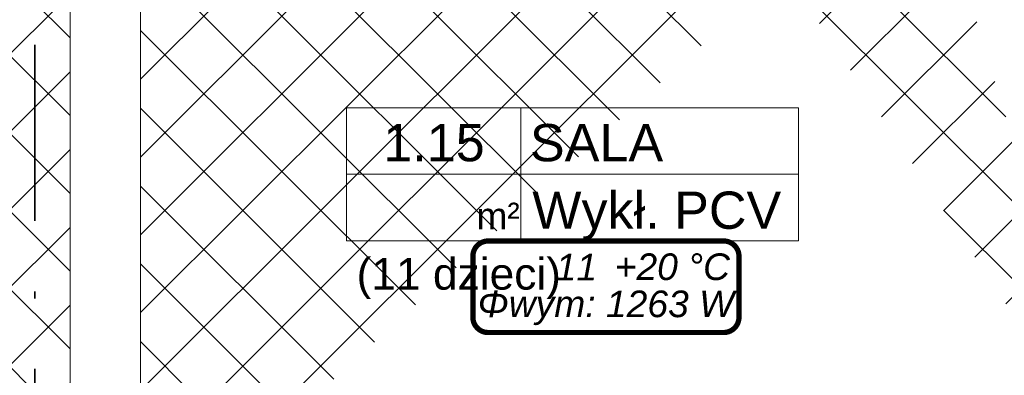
# Model space of a CAD drawing. Header units: millimetres. Extents: x 2215 to 12087, y 6991 to 11359.
# Tile 8 of 26: x 4130 to 4689, y 8483 to 8685. Entities that reach past the tile are written whole.
import ezdxf
from ezdxf.enums import TextEntityAlignment as Align
from ezdxf.lldxf.tags import DXFTag

# ---------------------------------------------------------------- set-up
doc = ezdxf.new("R2010")
doc.units = ezdxf.units.MM
doc.linetypes.add('Kropki i Kreski', pattern=[919.9999999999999, 500, -200, 20.00000000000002, -199.9999999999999])
doc.layers.add('A_opisy', color=81, linetype='Continuous', lineweight=13)
doc.layers.add('A_ściany istniejące hatch', color=82, linetype='Continuous', lineweight=9)
doc.layers.add('A_zakres opracowania', color=7, linetype='Continuous', lineweight=70, true_color=0xe00038)
doc.layers.add('IS_Text_Konstrukcji', color=7, linetype='Continuous')
doc.layers.add('Konstrukcja - Ściany zew', color=7, linetype='Continuous')
doc.styles.get("Standard").update_dxf_attribs({"font": 'arial.ttf'})
tags = doc.linetypes.add('SOLID', pattern=[10, 10, 0]).pattern_tags.tags
tags[6:7] = [DXFTag(74, 4), DXFTag(75, 0), DXFTag(340, '0'), DXFTag(46, 0.0), DXFTag(50, 0.0), DXFTag(44, 0.0), DXFTag(45, 0.0)]
tags[4:5] = [DXFTag(74, 4), DXFTag(75, 0), DXFTag(340, '0'), DXFTag(46, 0.0), DXFTag(50, 0.0), DXFTag(44, 0.0), DXFTag(45, 0.0)]

# ---------------------------------------------------------------- blocks, each defined once
blk = doc.blocks.new('*U124')
blk.add_line((63.8127706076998, 50), (63.8127706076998, 0))
for points in [[(168.0988622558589, 25), (-1.608218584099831, 25), (-1.608218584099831, 50), (168.0988622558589, 50)], [(63.8127706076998, 0), (-1.608218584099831, 0), (-1.608218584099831, 50), (63.8127706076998, 50)], [(-1.608218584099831, 3.552713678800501e-15), (168.0988622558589, 1.07502772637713e-15), (168.0988622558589, 25), (-1.608218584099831, 25)]]:
    blk.add_lwpolyline(points, close=True)
at = {"insert": (47.18280978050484, 14.32589765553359), "char_height": 10, "attachment_point": 1}
blk.add_mtext_dynamic_manual_height_columns('m²', width=64.84177150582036, gutter_width=75, heights=[0], dxfattribs=at)
blk.add_attdef('NR', text='', height=14).set_placement((31.27604232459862, 36.87371778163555), align=Align.MIDDLE_CENTER)
for tag, p in [('NAZWA_POM.', (67.27913792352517, 36.87371778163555)), ('WYKOŃCZENIE', (68.17839194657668, 11.49736833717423))]:
    blk.add_attdef(tag, text='', height=14).set_placement(p, align=Align.MIDDLE_LEFT)
blk.add_attdef('POW', text='', height=14).set_placement((41.48388954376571, 11.50248429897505), align=Align.MIDDLE_RIGHT)

msp = doc.modelspace()

# ---------------------------------------------------------------- hatches: boundary and pattern name
at = {"layer": 'A_ściany istniejące hatch', "lineweight": 13, "true_color": 0x000000}
h = msp.add_hatch(dxfattribs=at)
h.set_pattern_fill('NET', color=18, scale=250, angle=45)
h.set_pattern_definition([(45, (37623.19275181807, 4864.106082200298), (-22.09708691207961, 22.09708691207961), []), (135, (37623.19275181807, 4864.106082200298), (-22.09708691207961, -22.09708691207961), [])])
h.paths.add_polyline_path([(5636.561703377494, 10020.42952679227), (5678.561703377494, 10020.42952397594), (5678.561703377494, 9758.429524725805), (5888.561703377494, 9758.429524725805), (5888.561703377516, 9716.429524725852), (5636.561703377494, 9716.429524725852)], flags=16)
h.paths.add_polyline_path([(6230.563354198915, 9744.429524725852), (6230.563354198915, 9684.429524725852), (6110.561703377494, 9684.429524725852), (6110.561703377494, 9524.429524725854), (6050.561703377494, 9524.429524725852), (6050.561703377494, 9716.429524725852), (6008.561703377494, 9716.429524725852), (6008.561703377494, 9758.429524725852), (6012.561703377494, 9758.429524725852), (6012.561703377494, 10417.42952472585), (5678.561703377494, 10417.42952472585), (5678.561703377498, 10371.42952472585), (5636.561703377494, 10371.42952472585), (5636.561703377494, 10461.42952472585), (6094.561703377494, 10461.42952472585), (6094.561700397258, 10417.42952472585), (6056.561703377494, 10417.42952472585), (6056.561703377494, 9744.429524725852)], flags=17)
h.paths.add_polyline_path([(6834.561703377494, 9744.429524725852), (6976.561703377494, 9744.429524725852), (6976.561703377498, 9806.429524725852), (7020.561703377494, 9806.429524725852), (7020.561703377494, 9521.429527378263), (6960.561703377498, 9521.429527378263), (6960.561703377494, 9684.429524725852), (6834.561703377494, 9684.429524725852)], flags=17)
h.paths.add_polyline_path([(6877.561703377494, 8864.429524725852), (6960.561703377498, 8864.429524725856), (6960.561703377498, 8979.429527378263), (7020.561703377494, 8979.429527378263), (7020.561703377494, 8806.429524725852), (6960.561703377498, 8806.429524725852), (6960.561703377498, 8839.429524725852), (6877.561703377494, 8839.429524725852)], flags=17)
h.paths.add_polyline_path([(6520.561703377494, 9434.429524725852), (6550.561703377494, 9434.429524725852), (6550.561703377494, 9404.429524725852), (6520.561703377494, 9404.429524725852)], flags=17)
h.paths.add_polyline_path([(6520.561703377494, 9140.429524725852), (6550.561703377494, 9140.429524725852), (6550.561703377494, 9170.429524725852), (6520.561703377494, 9170.429524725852)], flags=17)
h.paths.add_polyline_path([(6032.561703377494, 7594.429524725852), (6092.561703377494, 7594.429524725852), (6092.561703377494, 7434.429524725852), (6330.561703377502, 7434.429524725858), (6330.561703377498, 7614.429524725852), (6390.561703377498, 7614.429524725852), (6390.561703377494, 7434.429524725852), (6960.561703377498, 7434.429524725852), (6960.561703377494, 7584.429524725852), (7020.561703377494, 7584.429524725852), (7020.561703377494, 7374.429524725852), (6032.561703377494, 7374.429524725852)])
h.paths.add_polyline_path([(3550.561707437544, 10744.42952472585), (3763.561703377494, 10744.42952707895), (3763.56169834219, 10838.46374156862), (3788.561700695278, 10838.46373539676), (3788.561700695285, 10719.42952472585), (3550.561707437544, 10719.42952472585)], flags=17)
h.paths.add_polyline_path([(4183.561703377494, 10718.77503507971), (4218.561703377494, 10718.77503507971), (4218.561703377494, 10838.46373539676), (4183.561703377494, 10838.46373539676)], flags=17)
h.paths.add_polyline_path([(4473.561703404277, 8894.429524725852), (4543.561691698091, 8894.429524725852), (4543.561691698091, 8834.429524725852), (4473.561703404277, 8834.429524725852)], flags=17)
h.paths.add_polyline_path([(4883.56170340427, 8894.429524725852), (4953.56170340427, 8894.429524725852), (4953.56170340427, 8834.429524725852), (4883.56170340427, 8834.429524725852)], flags=17)
h.paths.add_polyline_path([(5324.561703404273, 8894.429524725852), (5392.561691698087, 8894.429524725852), (5392.561691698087, 8834.429524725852), (5324.561703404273, 8834.429524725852)], flags=17)
h.paths.add_polyline_path([(5527.56170340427, 8894.429524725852), (5608.561691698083, 8894.429524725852), (5608.561691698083, 8834.429524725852), (5527.56170340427, 8834.429524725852)], flags=17)
h.paths.add_polyline_path([(6110.561703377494, 9394.42952066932), (6050.561703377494, 9394.42952066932), (6050.561703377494, 9318.429524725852), (6110.561703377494, 9318.429524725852)], flags=17)
h.paths.add_polyline_path([(5678.561703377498, 10241.42952249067), (5636.561703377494, 10241.42952249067), (5636.561703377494, 10150.42952621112), (5678.561703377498, 10150.42952621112)], flags=16)
h.paths.add_polyline_path([(6224.561703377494, 10461.42952472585), (6358.561703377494, 10461.42952472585), (6358.561703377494, 10417.42952472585), (6224.561703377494, 10417.42952472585)], flags=17)
h.paths.add_polyline_path([(6976.561703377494, 10141.42952673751), (7020.561703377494, 10141.42952673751), (7020.561703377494, 10216.42952472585), (6976.561703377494, 10216.42952472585)], flags=17)
h.paths.add_polyline_path([(6976.561703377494, 9936.429524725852), (7020.561703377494, 9936.429524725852), (7020.561703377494, 10011.42952472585), (6976.561703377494, 10011.42952472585)], flags=17)
h.paths.add_polyline_path([(6960.561703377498, 9315.429529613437), (7020.561703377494, 9315.429529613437), (7020.561703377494, 9391.429527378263), (6960.561703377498, 9391.429527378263)], flags=17)
h.paths.add_polyline_path([(6960.561703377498, 9109.429529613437), (7020.561703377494, 9109.429529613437), (7020.561703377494, 9185.429527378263), (6960.561703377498, 9185.429527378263)], flags=17)
h.paths.add_polyline_path([(6960.561703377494, 8601.42952696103), (7020.561703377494, 8601.42952696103), (7020.561703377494, 8676.429524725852), (6960.561703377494, 8676.429524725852)], flags=17)
h.paths.add_polyline_path([(6960.561703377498, 8396.429526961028), (7020.561703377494, 8396.429526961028), (7020.561703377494, 8471.429524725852), (6960.561703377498, 8471.429524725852)], flags=17)
h.paths.add_polyline_path([(6960.561703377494, 7924.429526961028), (7020.561703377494, 7924.429526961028), (7020.561703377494, 7994.429524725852), (6960.561703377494, 7994.429524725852)], flags=17)
h.paths.add_polyline_path([(7020.561703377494, 7719.429524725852), (6960.561703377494, 7719.429524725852), (6960.561703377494, 7789.429524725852), (7020.561703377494, 7789.429524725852)], flags=17)
h.paths.add_polyline_path([(5735.561703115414, 7834.429524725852), (5805.561703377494, 7834.429524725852), (5805.561703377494, 7774.429524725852), (5735.561703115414, 7774.429524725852)], flags=17)
h.paths.add_polyline_path([(5530.561703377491, 7774.429524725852), (5600.561703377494, 7774.429524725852), (5600.561703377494, 7834.429524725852), (5530.561703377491, 7834.429524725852)], flags=17)
h.paths.add_polyline_path([(5325.561703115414, 7834.429524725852), (5395.561703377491, 7834.429524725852), (5395.561703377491, 7774.429524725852), (5325.561703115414, 7774.429524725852)], flags=17)
h.paths.add_polyline_path([(5068.561703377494, 7774.429524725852), (5190.561691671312, 7774.429524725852), (5190.561691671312, 7834.429524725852), (5068.561703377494, 7834.429524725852)], flags=17)
h.paths.add_polyline_path([(4863.561703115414, 7834.429524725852), (4933.561703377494, 7834.429524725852), (4933.561703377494, 7774.429524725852), (4863.561703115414, 7774.429524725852)], flags=17)
h.paths.add_polyline_path([(4658.561703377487, 7774.429524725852), (4728.561703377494, 7774.429524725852), (4728.561703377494, 7834.429524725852), (4658.561703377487, 7834.429524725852)], flags=17)
h.paths.add_polyline_path([(4453.561703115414, 7834.429524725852), (4523.561703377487, 7834.429524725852), (4523.561703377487, 7774.429524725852), (4453.561703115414, 7774.429524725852)], flags=17)
h.paths.add_polyline_path([(6342.561703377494, 7834.429524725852), (6256.061703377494, 7834.429524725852), (6256.077114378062, 7774.429524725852), (6330.561703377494, 7774.429524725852), (6330.561703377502, 7724.429524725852), (6390.561703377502, 7724.429524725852), (6390.561703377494, 7967.929524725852), (6342.561703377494, 7967.929524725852)], flags=17)
h.paths.add_polyline_path([(6146.061703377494, 7834.429524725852), (6146.077114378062, 7774.429524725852), (6092.561703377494, 7774.429524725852), (6092.561703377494, 7734.429524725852), (6032.561703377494, 7734.429524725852), (6032.561703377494, 7774.429524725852), (5940.561703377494, 7774.429524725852), (5940.561703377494, 7834.429524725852)], flags=17)
h.paths.add_polyline_path([(4158.561703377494, 7728.429524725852), (4218.561703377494, 7728.429524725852), (4218.561703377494, 7774.429524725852), (4318.561703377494, 7774.429524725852), (4318.561691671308, 7834.429524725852), (4158.561703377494, 7834.429524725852)], flags=17)
h.paths.add_polyline_path([(5948.56170340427, 8894.429524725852), (6050.561703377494, 8894.429524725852), (6050.561703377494, 9188.429524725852), (6110.561703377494, 9188.429520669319), (6110.561703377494, 8864.429524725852), (6127.561703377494, 8864.429524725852), (6127.561703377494, 8839.429524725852), (6110.561703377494, 8839.429524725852), (6110.561703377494, 8484.429524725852), (6137.561703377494, 8484.429524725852), (6137.561703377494, 8404.429524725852), (6110.561703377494, 8404.429524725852), (6110.561703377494, 8184.429524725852), (5935.061703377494, 8184.429524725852), (5935.061703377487, 8232.429524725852), (6070.561703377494, 8232.429524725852), (6070.561703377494, 8834.429524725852), (5948.56170314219, 8834.429524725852)], flags=17)
h.paths.add_polyline_path([(5743.56170340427, 8894.429524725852), (5813.56170340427, 8894.429524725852), (5813.56170340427, 8834.429524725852), (5780.561703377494, 8834.429524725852), (5780.561703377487, 8668.429524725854), (5748.561703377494, 8668.429528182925), (5748.561703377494, 8834.429524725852), (5743.561703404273, 8834.429524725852)], flags=17)
h.paths.add_polyline_path([(5501.561703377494, 8232.429524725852), (5748.561703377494, 8232.429524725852), (5748.561703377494, 8382.429530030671), (5780.561703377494, 8382.429526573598), (5780.56170337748, 8232.429524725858), (5825.061703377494, 8232.429524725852), (5825.061703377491, 8184.429524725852), (5501.561703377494, 8184.429524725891)], flags=17)
h.paths.add_polyline_path([(4512.561703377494, 8232.429524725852), (4512.561703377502, 8184.429524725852), (4752.561703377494, 8184.429524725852), (4752.561703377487, 8232.429524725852), (4748.56170340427, 8232.429524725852), (4748.56170340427, 8324.429524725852), (4720.56170340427, 8324.429524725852), (4720.561703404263, 8232.429524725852)], flags=17)
h.paths.add_polyline_path([(4158.561703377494, 8925.429524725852), (4218.561703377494, 8925.429524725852), (4218.561703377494, 8894.429524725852), (4338.561703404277, 8894.429524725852), (4338.561691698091, 8834.429524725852), (4198.561703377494, 8834.429524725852), (4198.561703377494, 8232.429524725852), (4402.561703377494, 8232.429524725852), (4402.561703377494, 8184.429524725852), (4158.561703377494, 8184.429524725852)], flags=17)
h.paths.add_polyline_path([(4218.561703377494, 9221.844599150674), (4158.561703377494, 9221.844599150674), (4158.561703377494, 9065.429535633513), (4218.561703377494, 9065.429535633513)], flags=17)
h.paths.add_polyline_path([(4218.561703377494, 9436.403087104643), (4158.561703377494, 9436.403087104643), (4158.561703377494, 9356.844601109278), (4218.561703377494, 9356.844601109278)], flags=17)
h.paths.add_polyline_path([(4218.561703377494, 9651.429524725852), (4158.561703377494, 9651.429524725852), (4158.561703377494, 9571.403096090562), (4218.561703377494, 9571.403096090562)], flags=17)
h.paths.add_polyline_path([(4218.561703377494, 9971.429524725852), (4158.561703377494, 9971.429524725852), (4158.561703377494, 9786.429524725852), (4218.561703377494, 9786.429524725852)], flags=17)
h.paths.add_polyline_path([(4218.561703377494, 10176.42952472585), (4158.561703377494, 10176.42952472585), (4158.561703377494, 10106.42953754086), (4218.561703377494, 10106.42953754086)], flags=17)
h.paths.add_polyline_path([(4218.561703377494, 10391.42952472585), (4158.561703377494, 10391.42952472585), (4158.561703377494, 10311.42952472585), (4218.561703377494, 10311.42952472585)], flags=17)
h.paths.add_polyline_path([(3168.561703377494, 10116.54587023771), (3108.561703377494, 10116.54587023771), (3108.561703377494, 10186.52585426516), (3168.561703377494, 10186.52585426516), (3168.561703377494, 10188.42952472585), (3628.561703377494, 10188.42952472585), (3628.561703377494, 10178.42952472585), (3597.461703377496, 10178.42952472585), (3597.461703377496, 10102.42952472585), (3582.461703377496, 10102.42952472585), (3582.461703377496, 10178.42952472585), (3326.561703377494, 10178.42952472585), (3326.561703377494, 10163.42636947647), (3319.561703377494, 10163.42636947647), (3319.561703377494, 10178.42952472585), (3168.561703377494, 10178.42952472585)])
h.paths.add_polyline_path([(3168.561703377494, 10061.42952472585), (3168.561703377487, 10068.42952472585), (3319.561703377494, 10068.42952472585), (3319.561703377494, 10073.42637020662), (3326.561703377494, 10073.42637020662), (3326.561703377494, 10050.94845653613), (3319.561703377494, 10050.94845601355), (3319.561703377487, 10061.42952472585)], flags=17)
h.paths.add_polyline_path([(3108.561703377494, 9981.545870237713), (3168.561703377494, 9981.545870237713), (3168.561703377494, 9951.429524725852), (3319.561703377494, 9951.429524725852), (3319.561703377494, 9960.94845674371), (3326.561703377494, 9960.94845674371), (3326.561703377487, 9951.429524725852), (3582.461703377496, 9951.429524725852), (3582.461703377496, 10007.42952472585), (3597.461703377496, 10007.42952472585), (3597.461703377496, 9951.429524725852), (3625.561703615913, 9951.429524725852), (3625.561703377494, 9936.429524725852), (3168.561703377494, 9936.429524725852), (3168.561703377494, 9911.065886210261), (3108.561703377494, 9911.065886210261)])
h.paths.add_polyline_path([(3108.561703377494, 9781.065886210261), (3168.561703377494, 9781.065886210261), (3168.561703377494, 9736.429524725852), (3760.561703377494, 9736.429524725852), (3760.561703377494, 9753.694879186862), (3808.561703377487, 9753.694879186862), (3808.561703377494, 9424.428694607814), (3760.561703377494, 9424.428694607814), (3760.561703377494, 9696.429524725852), (3168.561703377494, 9696.429524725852), (3168.561703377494, 9618.558378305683), (3108.561703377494, 9618.558378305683)])
h.paths.add_polyline_path([(3108.561703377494, 9278.57839427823), (3168.561703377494, 9278.57839427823), (3168.561703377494, 9256.429524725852), (3760.561703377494, 9256.429524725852), (3760.561703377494, 9314.428694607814), (3808.561703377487, 9314.428694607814), (3808.561703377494, 8917.428694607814), (3760.561703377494, 8917.428694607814), (3760.561703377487, 9231.429524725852), (3168.561703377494, 9231.429524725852), (3168.561703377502, 9208.362109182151), (3108.561703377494, 9208.362109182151)])
h.paths.add_polyline_path([(3108.561703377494, 8864.231440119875), (3168.561703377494, 8864.231440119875), (3168.561703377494, 8794.429524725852), (3760.561703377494, 8794.429524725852), (3760.561703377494, 8807.428694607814), (3808.561703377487, 8807.428694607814), (3808.561703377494, 8748.790455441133), (3760.561703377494, 8748.790455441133), (3760.561703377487, 8751.429524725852), (3168.561703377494, 8751.429524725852), (3168.561703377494, 8699.231440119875), (3108.561703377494, 8699.231440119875)])
h.paths.add_polyline_path([(3108.561703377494, 8564.231440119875), (3168.561703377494, 8564.231440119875), (3168.561703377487, 8509.649263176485), (3227.561703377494, 8509.649263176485), (3227.561703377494, 8651.346943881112), (3236.925484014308, 8651.346943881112), (3236.925482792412, 8645.346943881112), (3233.561703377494, 8645.346943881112), (3233.561703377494, 8509.649263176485), (3330.561703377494, 8509.649263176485), (3330.561703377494, 8645.346943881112), (3325.925482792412, 8645.346943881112), (3325.925482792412, 8651.346943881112), (3341.106911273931, 8651.346943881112), (3341.106911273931, 8645.346943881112), (3336.561703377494, 8645.346943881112), (3336.561703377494, 8509.649263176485), (3433.561703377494, 8509.649263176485), (3433.561703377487, 8645.346943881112), (3430.106911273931, 8645.346943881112), (3430.106910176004, 8651.346943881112), (3439.561703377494, 8651.346943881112), (3439.561703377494, 8616.346943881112), (3443.733391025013, 8616.346943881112), (3443.733391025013, 8610.346943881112), (3439.561703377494, 8610.346943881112), (3439.561703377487, 8509.649263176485), (3607.561703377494, 8509.649263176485), (3607.561703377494, 8610.346943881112), (3532.73339317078, 8610.346943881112), (3532.73339217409, 8616.346943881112), (3613.561703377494, 8616.346943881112), (3613.561703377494, 8509.649263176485), (3760.561703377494, 8509.649263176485), (3760.561703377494, 8638.790455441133), (3808.561703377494, 8638.790455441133), (3808.561703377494, 8491.935586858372), (3760.561703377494, 8491.935586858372), (3760.561703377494, 8494.649263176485), (3613.561703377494, 8494.649263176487), (3613.561703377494, 8452.349261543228), (3607.561703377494, 8452.349263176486), (3607.561703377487, 8494.649263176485), (3168.561703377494, 8494.649263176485), (3108.561703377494, 8494.649263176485)])
h.paths.add_polyline_path([(3108.561703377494, 9413.57839427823), (3168.561703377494, 9413.57839427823), (3168.561703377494, 9483.558378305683), (3108.561703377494, 9483.558378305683)])
h.paths.add_polyline_path([(3108.561703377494, 8999.231440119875), (3168.561703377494, 8999.231440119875), (3168.561703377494, 9073.362109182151), (3108.561703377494, 9073.362109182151)], flags=17)
h.paths.add_polyline_path([(3108.561703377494, 8289.669279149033), (3168.561703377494, 8289.669279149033), (3168.561703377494, 8359.649263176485), (3108.561703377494, 8359.649263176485)], flags=17)
h.paths.add_polyline_path([(3108.561703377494, 8084.689295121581), (3108.561703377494, 8154.669279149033), (3168.561703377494, 8154.669279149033), (3168.561703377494, 8144.669279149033), (3215.561703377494, 8144.669279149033), (3215.561703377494, 8315.649279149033), (3226.772422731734, 8315.649279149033), (3226.772422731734, 8309.649279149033), (3221.561703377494, 8309.649279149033), (3221.561703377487, 8144.669279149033), (3320.561703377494, 8144.669279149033), (3320.561703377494, 8309.649279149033), (3315.772425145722, 8309.649279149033), (3315.772425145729, 8315.649279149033), (3331.073562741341, 8315.649279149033), (3331.073562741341, 8309.649279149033), (3326.561703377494, 8309.649279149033), (3326.561703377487, 8144.669279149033), (3423.561703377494, 8144.669279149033), (3423.561703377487, 8309.649279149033), (3420.073564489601, 8309.649279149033), (3420.073561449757, 8315.649279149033), (3434.10690999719, 8315.649279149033), (3434.106911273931, 8309.649279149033), (3429.561703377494, 8309.649279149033), (3429.561703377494, 8144.669279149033), (3526.561703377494, 8144.669279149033), (3526.561703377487, 8309.649279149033), (3523.106911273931, 8309.649279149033), (3523.106911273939, 8315.649279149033), (3526.561703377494, 8315.649279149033), (3526.561703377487, 8359.649263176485), (3607.561703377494, 8359.649263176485), (3607.561703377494, 8363.349262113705), (3613.561703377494, 8363.349262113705), (3613.561703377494, 8349.321729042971), (3607.561703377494, 8349.321729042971), (3607.561703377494, 8353.649263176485), (3532.561703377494, 8353.649263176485), (3532.561703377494, 8144.669279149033), (3607.561703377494, 8144.669279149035), (3607.561703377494, 8260.321724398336), (3613.561703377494, 8260.321726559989), (3613.561703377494, 8144.669279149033), (3760.561703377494, 8144.669279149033), (3760.561703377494, 8381.935586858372), (3808.561703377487, 8381.93558685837), (3808.561703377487, 7948.129524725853), (3760.561703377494, 7948.129524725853), (3760.561703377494, 8129.669279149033), (3613.561703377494, 8129.669279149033), (3613.561703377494, 8032.159770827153), (3607.561703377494, 8032.159770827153), (3607.561703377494, 8129.669279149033), (3532.561703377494, 8129.669279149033), (3532.561703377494, 7936.829524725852), (3607.561703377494, 7936.829524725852), (3607.561703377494, 7943.159770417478), (3613.561703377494, 7943.159770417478), (3613.561703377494, 7927.129525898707), (3607.561703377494, 7927.129524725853), (3607.561703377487, 7930.829524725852), (3526.561703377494, 7930.829524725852), (3526.561703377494, 8004.429524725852), (3523.106911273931, 8004.429524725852), (3523.106911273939, 8010.429524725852), (3526.561703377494, 8010.429524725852), (3526.561703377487, 8129.669279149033), (3429.561703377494, 8129.669279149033), (3429.561703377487, 8010.429524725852), (3434.106910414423, 8010.429524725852), (3434.106911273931, 8004.429524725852), (3420.073562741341, 8004.429524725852), (3420.073564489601, 8010.429524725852), (3423.561703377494, 8010.429524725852), (3423.561703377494, 8129.669279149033), (3326.561703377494, 8129.669279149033), (3326.561703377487, 8010.429524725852), (3331.073562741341, 8010.429524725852), (3331.073562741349, 8004.429524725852), (3315.772424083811, 8004.429524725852), (3315.772425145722, 8010.429524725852), (3320.561703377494, 8010.429524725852), (3320.561703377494, 8129.669279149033), (3221.561703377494, 8129.669279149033), (3221.561703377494, 8010.429524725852), (3226.772424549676, 8010.429524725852), (3226.772422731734, 8004.429524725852), (3215.561703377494, 8004.429524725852), (3215.561703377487, 8129.669279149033), (3168.561703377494, 8129.669279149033), (3168.561703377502, 8084.689295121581)])
h.paths.add_polyline_path([(3228.561703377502, 7693.429524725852), (3168.561703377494, 7693.429524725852), (3168.561703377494, 7774.429524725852), (3108.561703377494, 7774.429524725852), (3108.561703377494, 7949.689295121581), (3168.561703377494, 7949.689295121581), (3168.561703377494, 7834.429524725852), (3607.561703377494, 7834.429524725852), (3607.561703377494, 7838.129524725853), (3613.561703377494, 7838.12952596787), (3613.561703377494, 7834.429524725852), (3760.561703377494, 7834.429524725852), (3760.561703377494, 7838.129524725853), (3808.561703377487, 7838.129524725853), (3808.561703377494, 7783.429525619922), (3783.561703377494, 7783.429524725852), (3783.561703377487, 7794.429524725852), (3613.561703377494, 7794.429524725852), (3613.561703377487, 7789.689295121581), (3607.561703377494, 7789.689295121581), (3607.561703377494, 7794.429524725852), (3423.561703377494, 7794.429524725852), (3423.561703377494, 7754.176359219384), (3398.561703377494, 7754.176359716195), (3398.561703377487, 7794.429524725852), (3228.561703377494, 7794.429524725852)])
h.paths.add_polyline_path([(3228.561703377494, 7444.429524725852), (3228.561703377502, 7483.429524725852), (3168.561703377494, 7483.429524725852), (3168.561703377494, 7384.429524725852), (4218.561703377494, 7384.429524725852), (4218.561703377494, 7588.429524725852), (4158.561703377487, 7588.429524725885), (4158.561703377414, 7444.429524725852)])
edge = h.paths.add_edge_path()
edge.add_line((6488.561703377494, 10461.42952472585), (6488.561699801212, 10417.42952472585))
edge.add_line((6488.561699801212, 10417.42952472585), (6526.561703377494, 10417.42952472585))
edge.add_line((6526.561703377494, 10417.42952472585), (6526.561703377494, 10267.42952472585))
edge.add_line((6526.561703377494, 10267.42952472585), (6553.561703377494, 10267.42952472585))
edge.add_line((6553.561703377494, 10267.42952472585), (6553.561703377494, 10417.42952472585))
edge.add_line((6553.561703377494, 10417.42952472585), (6976.561703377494, 10417.42952472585))
edge.add_line((6976.561703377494, 10417.42952472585), (6976.561703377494, 10346.42952298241))
edge.add_line((6976.561703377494, 10346.42952298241), (7020.561703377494, 10346.42952472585))
edge.add_line((7020.561703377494, 10346.42952472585), (7020.561703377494, 10461.42952472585))
edge.add_line((7020.561703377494, 10461.42952472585), (6488.561703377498, 10461.42956796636))
edge.add_line((3153.561703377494, 10838.46374156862), (3188.561703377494, 10838.46374156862))
edge.add_line((3188.561703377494, 10838.46374156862), (3188.561710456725, 10744.42952707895))
edge.add_line((3188.561710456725, 10744.42952707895), (3370.561703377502, 10744.42952707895))
edge.add_line((3370.561703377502, 10744.42952707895), (3370.5617075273, 10719.42952472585))
edge.add_line((3370.5617075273, 10719.42952472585), (3153.561703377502, 10719.42952472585))
edge.add_line((3153.561703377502, 10719.42952472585), (3153.561703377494, 10838.46373539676))
edge.add_line((4748.56170340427, 8434.429524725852), (4720.56170340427, 8434.429524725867))
edge.add_line((4720.56170340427, 8434.429524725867), (4720.561703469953, 8719.429524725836))
edge.add_line((4720.561703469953, 8719.429524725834), (4748.561703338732, 8719.429524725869))
edge.add_line((4748.561703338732, 8719.42952472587), (4748.561703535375, 8639.448574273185))
edge.add_line((4748.561703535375, 8639.448574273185), (4748.561703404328, 8547.820967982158))
edge.add_line((4748.561703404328, 8547.820967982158), (4748.561703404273, 8444.429524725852))
edge.add_line((4748.561703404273, 8444.429524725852), (4748.561691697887, 8434.429524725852))
edge.add_line((4058.561703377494, 10716.42952472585), (4218.561703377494, 10716.42952472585))
edge.add_line((4218.561703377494, 10716.42952472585), (4218.561703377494, 10526.42952472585))
edge.add_line((4218.561703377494, 10526.42952472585), (4158.561703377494, 10526.42952472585))
edge.add_line((4158.561703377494, 10526.42952472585), (4158.561703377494, 10656.42952472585))
edge.add_line((4158.561703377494, 10656.42952472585), (4058.561703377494, 10656.42952472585))
edge.add_line((4058.561703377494, 10656.42952472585), (4058.561701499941, 10716.42952472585))
edge.add_line((3550.561709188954, 10716.42952472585), (3908.561703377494, 10716.42952472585))
edge.add_line((3908.561703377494, 10716.42952472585), (3908.561703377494, 10656.42952472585))
edge.add_line((3908.561703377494, 10656.42952472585), (3808.561703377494, 10656.42952472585))
edge.add_line((3808.561703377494, 10656.42952472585), (3808.561703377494, 9863.694879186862))
edge.add_line((3808.561703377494, 9863.694879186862), (3760.561703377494, 9863.694879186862))
edge.add_line((3760.561703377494, 9863.694879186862), (3760.561703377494, 9936.429524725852))
edge.add_line((3760.561703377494, 9936.429524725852), (3720.561706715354, 9936.429524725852))
edge.add_line((3720.561706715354, 9936.429524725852), (3720.561703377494, 9951.429524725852))
edge.add_line((3720.561703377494, 9951.429524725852), (3760.561703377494, 9951.429524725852))
edge.add_line((3760.561703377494, 9951.429524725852), (3760.561703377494, 10656.42952472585))
edge.add_line((3760.561703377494, 10656.42952472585), (3550.561708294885, 10656.42952472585))
edge.add_line((3550.561708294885, 10656.42952472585), (3550.561703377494, 10716.42952472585))
edge.add_line((3398.561703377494, 7654.176359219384), (3423.561703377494, 7654.176358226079))
edge.add_line((3423.561703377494, 7654.176358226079), (3423.561703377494, 7619.429524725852))
edge.add_line((3423.561703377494, 7619.429524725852), (3783.561703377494, 7619.429524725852))
edge.add_line((3783.561703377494, 7619.429524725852), (3783.561703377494, 7685.461691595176))
edge.add_line((3783.561703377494, 7685.461691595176), (3808.561703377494, 7685.461691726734))
edge.add_line((3808.561703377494, 7685.461691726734), (3808.561703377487, 7614.429524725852))
edge.add_line((3808.561703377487, 7614.429524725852), (3478.561703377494, 7614.429524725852))
edge.add_line((3478.561703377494, 7614.429524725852), (3478.561703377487, 7594.429524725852))
edge.add_line((3478.561703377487, 7594.429524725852), (3398.561703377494, 7594.429524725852))
edge.add_line((3398.561703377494, 7594.429524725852), (3398.56170575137, 7654.176359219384))
h.paths.add_polyline_path([(5178.561703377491, 8719.429524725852), (5138.561703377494, 8719.429524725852), (5138.561703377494, 8232.429524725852), (4862.561703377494, 8232.429524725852), (4862.561703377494, 8184.429524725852), (5391.561703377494, 8184.429524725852), (5391.561703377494, 8232.429524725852), (5178.561703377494, 8232.429524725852)], flags=17)
h.paths.add_polyline_path([(5138.561703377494, 8819.429524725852), (5178.561703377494, 8819.429524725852), (5178.561703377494, 8834.429524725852), (5189.561703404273, 8834.429524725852), (5189.561703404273, 8894.429524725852), (5088.56170340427, 8894.429524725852), (5088.561703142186, 8834.429524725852), (5138.561703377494, 8834.429524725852)], flags=17)
h.paths.add_polyline_path([(6659.561702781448, 9684.429524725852), (6405.563354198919, 9684.429524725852), (6405.563357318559, 9744.429524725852), (6526.561703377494, 9744.429524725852), (6526.561703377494, 9817.42952849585), (6553.561703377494, 9817.42952849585), (6553.561703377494, 9744.429524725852), (6659.561702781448, 9744.429524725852)], flags=17)
h.paths.add_polyline_path([(6448.05788607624, 8441.429524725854), (6458.057886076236, 8441.429524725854), (6458.057886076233, 8456.429524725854), (6448.057886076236, 8456.429524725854)], flags=17)
h.paths.add_polyline_path([(6538.057886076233, 8613.429524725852), (6553.057886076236, 8613.429524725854), (6553.057886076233, 8839.429524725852), (6593.561703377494, 8839.429524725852), (6593.561707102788, 8864.429524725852), (6237.561703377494, 8864.429524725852), (6237.561703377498, 8839.429524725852), (6298.561703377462, 8839.42952472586), (6298.561703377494, 8613.429524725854), (6316.561703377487, 8613.429524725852), (6316.561703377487, 8623.429524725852), (6308.561703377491, 8623.429524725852), (6308.561703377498, 8839.429524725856), (6448.057886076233, 8839.429524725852), (6448.057886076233, 8623.429524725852), (6401.561702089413, 8623.429524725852), (6401.561702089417, 8613.429524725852), (6463.057887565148, 8613.429524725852), (6463.057887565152, 8623.429524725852), (6458.057886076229, 8623.429524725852), (6458.057886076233, 8839.429524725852), (6543.057886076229, 8839.429524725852), (6543.057886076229, 8623.429524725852), (6538.057886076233, 8623.429524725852)], flags=17)
h.paths.add_polyline_path([(6308.561703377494, 8456.429524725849), (6298.561703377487, 8456.429524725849), (6298.561703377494, 8232.429524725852), (6240.561703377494, 8232.429524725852), (6240.561703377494, 8184.429524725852), (6342.561703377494, 8184.429524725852), (6342.561703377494, 8077.929524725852), (6390.561703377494, 8077.929524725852), (6390.561703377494, 8184.429524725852), (6960.561703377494, 8184.429524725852), (6960.561703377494, 8129.429526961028), (7020.561703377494, 8129.429524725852), (7020.561703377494, 8266.429524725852), (6960.561703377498, 8266.429524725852), (6960.561703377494, 8232.429524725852), (6458.057886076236, 8232.429524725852), (6458.057886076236, 8341.429524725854), (6448.057886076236, 8341.429524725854), (6448.057886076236, 8232.429524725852), (6308.561703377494, 8232.429524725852)], flags=17)
h.paths.add_polyline_path([(3108.561703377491, 10526.50583829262), (3168.561703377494, 10526.50583829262), (3168.561703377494, 10656.42952472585), (3370.561695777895, 10656.42952472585), (3370.561695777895, 10716.42952472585), (3108.561703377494, 10716.42952472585)])
h.paths.add_polyline_path([(3168.561703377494, 10391.50583829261), (3108.561703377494, 10391.50583829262), (3108.561703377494, 10321.52585426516), (3168.561703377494, 10321.52585426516)])

# ---------------------------------------------------------------- linework, layer by layer
at = {"layer": 'A_zakres opracowania', "linetype": 'Kropki i Kreski', "lineweight": 35, "ltscale": 0.2}
msp.add_lwpolyline([(6072.561703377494, 7414.429524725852), (6980.561703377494, 7414.429524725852), (6980.561703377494, 10437.42952591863), (5988.561703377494, 10437.42952353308), (5988.561703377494, 9778.429524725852), (5868.561703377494, 9778.429524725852), (5868.561703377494, 9678.429524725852), (6090.561703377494, 9678.429524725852), (6090.561703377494, 9569.429524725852), (5617.561703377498, 9569.429524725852), (5617.561703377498, 9349.429524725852), (6090.561703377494, 9349.429524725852), (6090.561703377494, 8854.429524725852), (4138.561703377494, 8854.429524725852), (4138.561703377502, 7814.429524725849), (5219.561703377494, 7814.429524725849), (5219.561703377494, 7596.429524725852), (5724.561703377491, 7596.429524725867), (5724.561703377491, 7336.429524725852), (6072.561703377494, 7336.429524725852)], close=True, dxfattribs=at)
at = {"layer": 'IS_Text_Konstrukcji', "color": 18, "linetype": 'SOLID', "ltscale": 10, "true_color": 0x000000, "const_width": 3}
msp.add_lwpolyline([(4395.844167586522, 8507.058791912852), (4529.510834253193, 8507.058791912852, 0.414214), (4538.177500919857, 8515.725458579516), (4538.177500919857, 8550.39212524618, 0.414214), (4529.510834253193, 8559.058791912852), (4395.844167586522, 8559.058791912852, 0.414214), (4387.177500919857, 8550.39212524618), (4387.177500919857, 8515.725458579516, 0.414214), (4395.844167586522, 8507.058791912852)], format="xyb", dxfattribs=at)
at = {"layer": 'Konstrukcja - Ściany zew', "color": 18, "linetype": 'Continuous', "lineweight": 13, "true_color": 0x000000}
for p, q in [((4158.561703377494, 8834.429524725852), (4158.561703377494, 8232.429524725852)), ((4198.561703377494, 8232.429524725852), (4198.561703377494, 8834.429524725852))]:
    msp.add_line(p, q, dxfattribs=at)

# ---------------------------------------------------------------- block references
at = {"layer": 'A_opisy', "color": 18, "lineweight": 13, "true_color": 0x000000}
ref = msp.add_blockref('*U124', (4317.818361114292, 8559.17704701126), dxfattribs=dict(at, xscale=1.512, yscale=1.512, zscale=1.512))
ref.add_attrib('NR', '1.15', dxfattribs={"layer": '0', "height": 21.168}).set_placement((4365.107737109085, 8614.930108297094), align=Align.MIDDLE_CENTER)
ref.add_attrib('NAZWA_POM.', 'SALA', dxfattribs={"layer": '0', "height": 21.168}).set_placement((4419.544417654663, 8614.930108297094), align=Align.MIDDLE_LEFT)
ref.add_attrib('WYKOŃCZENIE', 'Wykł. PCV', dxfattribs={"layer": '0', "height": 21.168}).set_placement((4420.904089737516, 8576.561067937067), align=Align.MIDDLE_LEFT)

# ---------------------------------------------------------------- texts
at = {"layer": 'A_opisy', "color": 18, "lineweight": 13, "true_color": 0x000000, "insert": (4315.386734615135, 8549.430050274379), "char_height": 18, "attachment_point": 1}
msp.add_mtext_dynamic_manual_height_columns('\\pi5.80213;(11 dzieci)', width=125.1663279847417, gutter_width=12.5, heights=[34.11851378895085], dxfattribs=at)
at = {"layer": 'IS_Text_Konstrukcji', "color": 18, "linetype": 'SOLID', "ltscale": 10, "true_color": 0x000000, "char_height": 15.12}
for s, insert, attachment_point in [('\\fArial|b0|i1;11', (4457.677500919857, 8536.65879191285), 9), ('\\fArial|b0|i1;+20 °C', (4467.677500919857, 8536.65879191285), 7), ('\\fArial|b0|i1;Φwym: 1263 W', (4462.677500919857, 8530.898791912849), 2)]:
    msp.add_mtext(s, dxfattribs=dict(at, insert=insert, attachment_point=attachment_point))

doc.saveas('drawing.dxf')
